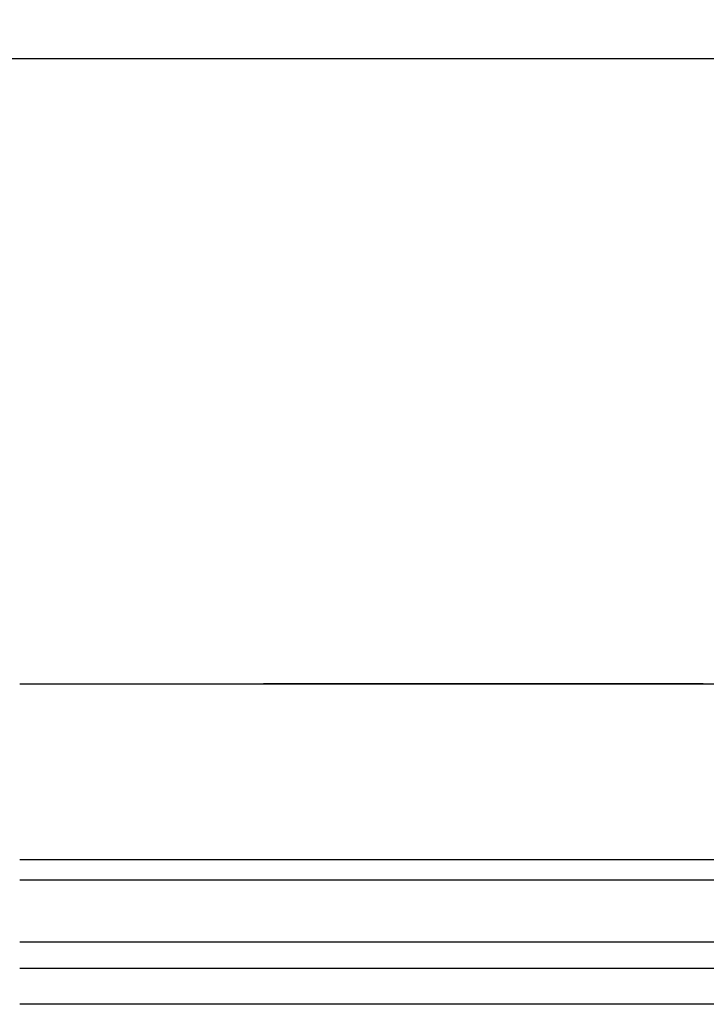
# Model space of a CAD drawing. Header units: millimetres. Extents: x 111285 to 237437, y -9513 to 52045.
# Tile 69 of 117: x 140318 to 140451, y 400 to 591. Entities that reach past the tile are written whole.
import ezdxf

# ---------------------------------------------------------------- set-up
doc = ezdxf.new("R2010")
doc.units = ezdxf.units.MM
doc.header["$LTSCALE"] = 100
doc.layers.get('0').update_dxf_attribs({"color": 252})
doc.layers.add('OTH 43 VLOERAFWERKING SCHOONLOOPMAAT', color=252, linetype='Continuous')
doc.layers.add('X-ref binnenlijn', color=252, linetype='Continuous', plot=False)

# ---------------------------------------------------------------- blocks, each defined once
blk = doc.blocks.new('SR8-hori')
at = {"linetype": 'Continuous', "ltscale": 0.25}
for p, q in [((2686, 56.9), (2824.45, 56.9)), ((2822, -5.1), (2686, -5.1))]:
    blk.add_line(p, q, dxfattribs=at)
at = {"linetype": 'Continuous'}
for p, q in [((2686, 22.9), (2837.09, 22.9)), ((2837.09, 18.9), (2686, 18.9)), ((2837.09, 6.9), (2686, 6.9)), ((2686, 1.9), (2837.09, 1.9))]:
    blk.add_line(p, q, dxfattribs=at)
blk = doc.blocks.new('onderlegger beganegrond')
at = {"layer": 'OTH 43 VLOERAFWERKING SCHOONLOOPMAAT'}
blk.add_line((14298.28, 462), (14213.17, 462), dxfattribs=at)
at = {"layer": 'X-ref binnenlijn'}
blk.add_lwpolyline([(65120, 12574), (32630, 12574), (32630, 12638), (7405, 12638), (7405, 16138), (32630, 16138), (32630, 29144), (7405, 29144), (7405, 32644), (32630, 32644), (32630, 43805), (583, 43805), (583, 583), (43680, 583)], dxfattribs=at)
blk.add_blockref('SR8-hori', (11480, 405.1))

msp = doc.modelspace()

# ---------------------------------------------------------------- linework, layer by layer
at = {"linetype": 'Continuous', "ltscale": 0.25}
for p, q in [((140318, 462), (140456.45, 462)), ((140318, 462), (140456.45, 462)), ((140318, 462), (140456.45, 462)), ((140454, 400), (140318, 400)), ((140454, 400), (140318, 400)), ((140454, 400), (140318, 400))]:
    msp.add_line(p, q, dxfattribs=at)
at = {"linetype": 'Continuous'}
for p, q in [((140318, 428), (140469.08, 428)), ((140318, 428), (140469.08, 428)), ((140318, 428), (140469.08, 428)), ((140469.08, 424), (140318, 424)), ((140469.08, 424), (140318, 424)), ((140469.08, 424), (140318, 424)), ((140469.08, 412), (140318, 412)), ((140469.08, 412), (140318, 412)), ((140469.08, 412), (140318, 412)), ((140318, 407), (140469.08, 407)), ((140318, 407), (140469.08, 407)), ((140318, 407), (140469.08, 407))]:
    msp.add_line(p, q, dxfattribs=at)

# ---------------------------------------------------------------- block references
msp.add_blockref('onderlegger beganegrond', (126152, 0))

doc.saveas('drawing.dxf')
